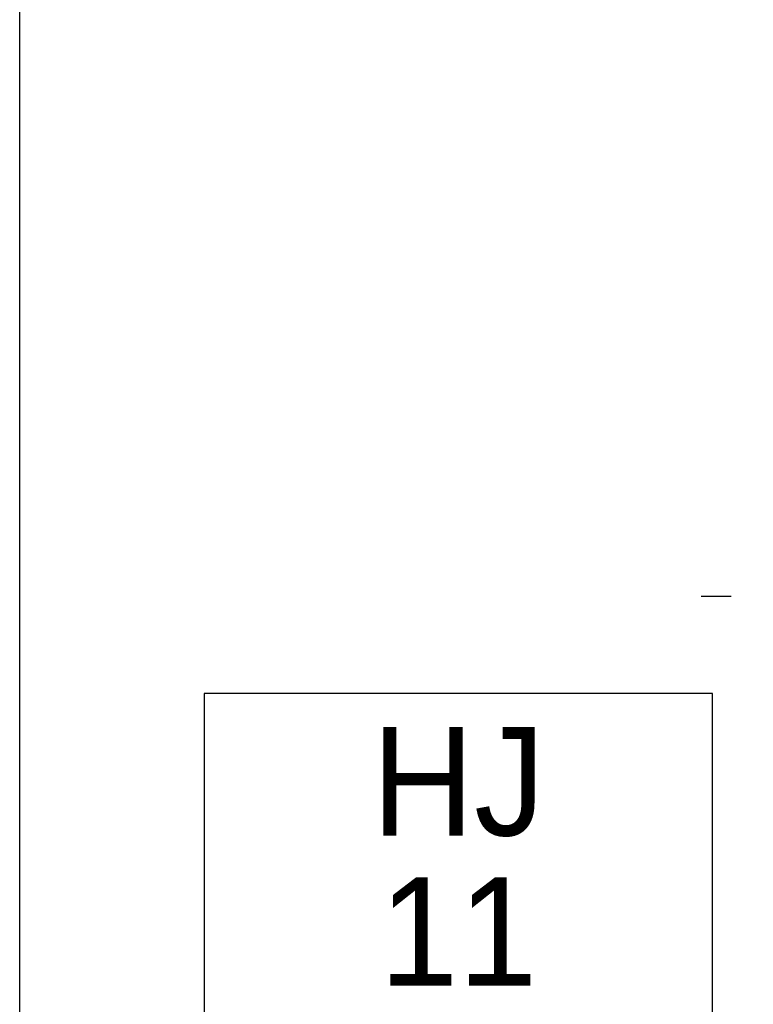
# Model space of a CAD drawing. Header units: metres. Extents: x 183400 to 184400, y 422200 to 427800.
# Tile 147 of 221: x 183924 to 183958, y 426148 to 426193. Entities that reach past the tile are written whole.
import ezdxf
from ezdxf.enums import TextEntityAlignment as Align

# ---------------------------------------------------------------- set-up
doc = ezdxf.new("R2010")
doc.units = ezdxf.units.M
for name, color, linetype in [('N_MK2', 7, 'Continuous'), ('방위표', 7, 'Continuous'), ('일람표', 7, 'Continuous')]:
    doc.layers.add(name, color=color, linetype=linetype)
doc.styles.add('CGS', font='Dotum.ttf')

# ---------------------------------------------------------------- blocks, each defined once
blk = doc.blocks.new('N_MK2')
at = {"layer": '방위표', "color": 7, "linetype": 'Continuous'}
blk.add_lwpolyline([(-118.86, 0), (-128.674, 0)], dxfattribs=at)

msp = doc.modelspace()

# ---------------------------------------------------------------- linework, layer by layer
at = {"layer": '일람표'}
msp.add_lwpolyline([(184000, 426109.794), (183924.375, 426109.794), (183924.375, 426200), (184000, 426200)], close=True, dxfattribs=at)
at = {"layer": '일람표', "linetype": 'Continuous', "flags": 128}
msp.add_lwpolyline([(183932.875, 426146.585), (183956.312, 426146.585), (183956.312, 426162.21), (183932.875, 426162.21)], close=True, dxfattribs=at)

# ---------------------------------------------------------------- block references
at = {"layer": 'N_MK2', "linetype": 'Continuous', "lineweight": 15, "xscale": 0.1399996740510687, "yscale": 0.1399996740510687, "zscale": 0.139999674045}
msp.add_blockref('N_MK2', (183973.805, 426166.673), dxfattribs=at)

# ---------------------------------------------------------------- texts
at = {"layer": '일람표', "linetype": 'Continuous', "style": 'CGS'}
msp.add_text('HJ', height=5, dxfattribs=at).set_placement((183944.594, 426158.159), align=Align.MIDDLE_CENTER)
msp.add_text('11', height=5, dxfattribs=at).set_placement((183944.594, 426148.734), align=Align.CENTER)

doc.saveas('drawing.dxf')
